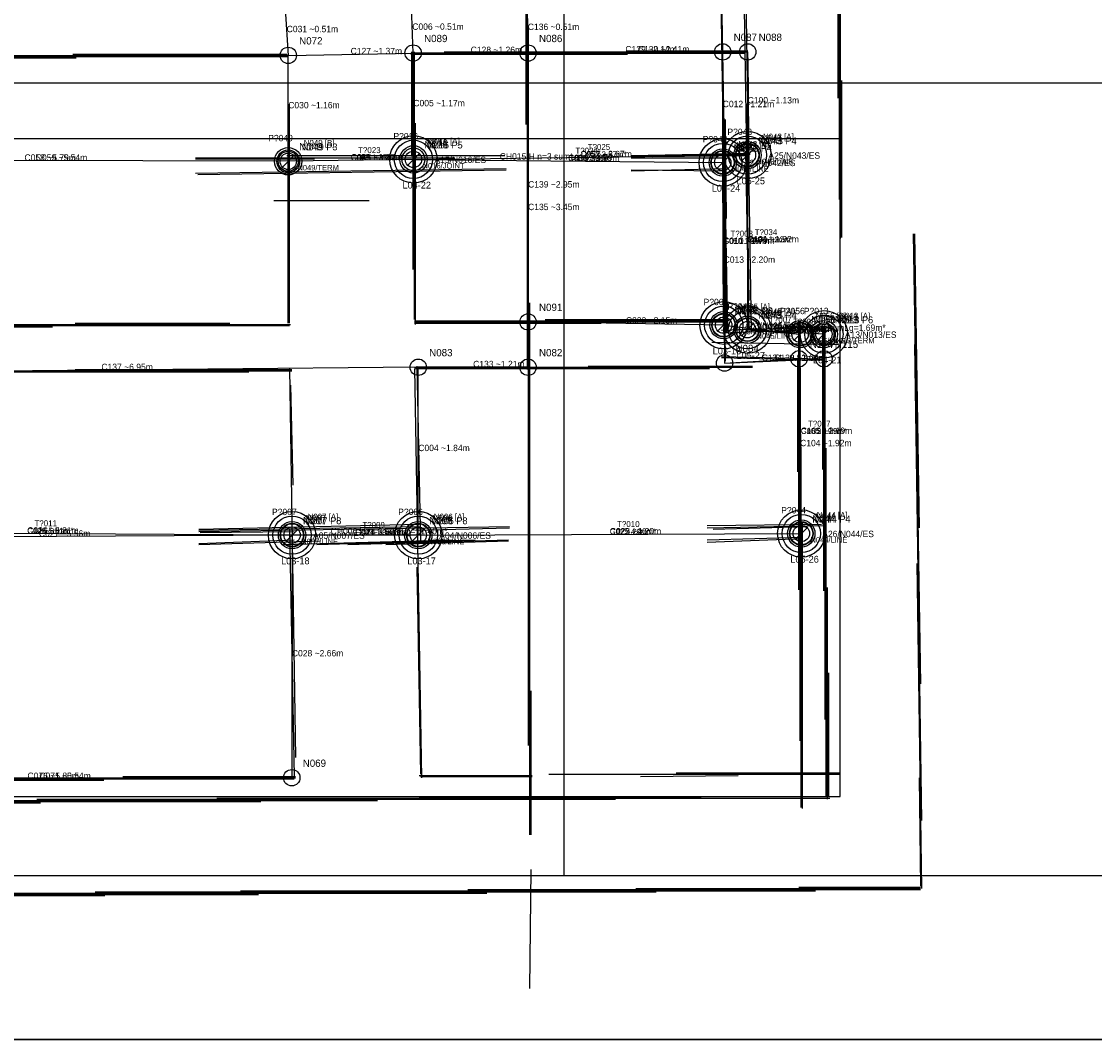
# Model space of a CAD drawing. Header units: millimetres. Extents: x 0 to 53042, y 0 to 29700.
# Tile 7 of 14: x 28806 to 40581, y 0 to 11174. Entities that reach past the tile are written whole.
import ezdxf

# ---------------------------------------------------------------- set-up
doc = ezdxf.new("R2010")
doc.units = ezdxf.units.MM
for name, color, linetype in [('00_RASTER_ORIGINALE', 8, 'Continuous'), ('S-AXIS-CAND-INF', 4, 'Continuous'), ('S-AXIS-INF', 4, 'Continuous'), ('S-CHAIN-INF', 4, 'Continuous'), ('S-CHAIN-TEXT-INF', 7, 'Continuous'), ('S-COMP-INF', 5, 'Continuous'), ('S-ELEM-ID-VER', 1, 'Continuous'), ('S-GRID-E', 4, 'Continuous'), ('S-ID-CAND-INF', 7, 'Continuous'), ('S-INF-HORIZ', 3, 'Continuous'), ('S-INF-LONG', 6, 'Continuous'), ('S-INF-VERT', 4, 'Continuous'), ('S-LOT-TEXT', 7, 'Continuous'), ('S-LOT-VER', 6, 'Continuous'), ('S-METRIC-GROUP-INF', 5, 'Continuous'), ('S-METRIC-TEXT-INF', 7, 'Continuous'), ('S-NODE-INF', 2, 'Continuous'), ('S-PIL-A-TEXT', 7, 'Continuous'), ('S-PIL-A-ZONE', 2, 'Continuous'), ('S-PIL-ID', 3, 'Continuous'), ('S-PREDOC-CONN', 3, 'Continuous'), ('S-PREDOC-DIMCHK', 6, 'Continuous'), ('S-PREDOC-ID', 7, 'Continuous'), ('S-PREDOC-NODE', 2, 'Continuous'), ('S-TOPO-EDGE-INF', 3, 'Continuous'), ('S-TOPO-NODE-INF', 2, 'Continuous'), ('S-TOPO-TEXT-INF', 7, 'Continuous'), ('S-TRACE-INF', 4, 'Continuous'), ('S-TRACE-INF-CLEAN', 4, 'Continuous'), ('S-TRACE-REJECT', 8, 'Continuous'), ('S-VERIFY-A', 1, 'Continuous'), ('S-VERIFY-B', 30, 'Continuous'), ('S-VERIFY-TEXT', 7, 'Continuous')]:
    doc.layers.add(name, color=color, linetype=linetype)
picture_1 = doc.add_image_def('image1.jpg', size_in_pixel=(4060, 2274))

msp = doc.modelspace()

# ---------------------------------------------------------------- linework, layer by layer
at = {"layer": 'S-AXIS-CAND-INF'}
for p, q in [((31700, 11311), (31733, 10801)), ((33104, 10827), (33085, 11337)), ((34365, 10827), (34358, 11333)), ((34365, 10827), (36501, 10840)), ((34365, 10827), (36775, 10840)), ((36501, 9626), (36501, 10840)), ((36772, 9707), (36775, 10840)), ((31733, 10801), (33104, 10827)), ((31733, 9639), (31733, 10801)), ((33107, 9660), (33104, 10827)), ((34365, 10827), (33104, 10827)), ((34365, 7379), (34365, 10827)), ((34365, 10827), (34365, 7876)), ((33107, 9660), (31733, 9639)), ((33107, 9660), (36772, 9707)), ((33107, 9660), (36501, 9626)), ((36772, 9707), (36772, 7791)), ((31733, 9639), (25945, 9652)), ((31733, 9639), (26193, 9652)), ((36511, 7840), (36501, 9626)), ((36501, 9626), (36521, 7425)), ((36511, 7840), (34365, 7876)), ((36511, 7840), (37350, 7741)), ((37611, 7741), (36772, 7791)), ((36772, 7791), (37350, 7741)), ((37363, 5554), (37350, 7741)), ((36521, 7425), (37337, 7471)), ((36521, 7425), (37611, 7471)), ((37363, 5554), (37337, 7471)), ((33160, 7379), (26206, 7314)), ((33160, 5536), (33160, 7379)), ((34365, 7379), (33160, 7379)), ((31775, 5536), (25963, 5570)), ((31775, 5536), (26220, 5502)), ((31775, 5536), (31772, 2873)), ((33160, 5536), (31775, 5536)), ((33160, 5536), (37363, 5554)), ((25971, 2847), (31772, 2873)), ((26233, 2847), (31772, 2873))]:
    msp.add_line(p, q, dxfattribs=at)
at = {"layer": 'S-AXIS-INF'}
for p, q in [((34760, 1800), (34760, 27900)), ((1800, 10500), (51240, 10500)), ((1800, 1800), (51240, 1800))]:
    msp.add_line(p, q, dxfattribs=at)
at = {"layer": 'S-CHAIN-INF'}
for p, q in [((33107, 9660), (31733, 9639)), ((33107, 9660), (36772, 9707)), ((33107, 9660), (36501, 9626)), ((36511, 7840), (37350, 7741)), ((37611, 7741), (36772, 7791)), ((31775, 5536), (25963, 5570)), ((33160, 5536), (31775, 5536)), ((33160, 5536), (37363, 5554))]:
    msp.add_line(p, q, dxfattribs=at)
at = {"layer": 'S-COMP-INF'}
msp.add_lwpolyline([(25783, 2667), (37791, 2667), (37791, 9887), (25783, 9887)], close=True, dxfattribs=at)
at = {"layer": 'S-GRID-E'}
msp.add_lwpolyline([(0, 0), (53042, 0), (53042, 29699), (0, 29699)], close=True, dxfattribs=at)
at = {"layer": 'S-INF-HORIZ'}
for p, q in [((35443, 10853), (36775, 10853)), ((26115, 10788), (31733, 10788)), ((29368, 10814), (31719, 10814)), ((33078, 10827), (36749, 10827)), ((30714, 9678), (33562, 9678)), ((31719, 9704), (34110, 9704)), ((35495, 9704), (36801, 9730)), ((35730, 9691), (36788, 9704)), ((30714, 9508), (34123, 9560)), ((35495, 9534), (36527, 9560)), ((35495, 9547), (36527, 9534)), ((31576, 9208), (32621, 9208)), ((34554, 7902), (36527, 7902)), ((26402, 7836), (31746, 7836)), ((29394, 7863), (31092, 7863)), ((33117, 7876), (36540, 7876)), ((36488, 7784), (37637, 7823)), ((36488, 7758), (37598, 7797)), ((36383, 7654), (37768, 7627)), ((36488, 7484), (37598, 7458)), ((26455, 7340), (31772, 7340)), ((33117, 7379), (36828, 7379)), ((30753, 5603), (33170, 5655)), ((30753, 5577), (34162, 5629)), ((36331, 5616), (37611, 5642)), ((30753, 5433), (32085, 5472)), ((31680, 5433), (33535, 5485)), ((32804, 5433), (34149, 5472)), ((36331, 5459), (37376, 5499)), ((25815, 2860), (31798, 2860)), ((29917, 2886), (31811, 2886)), ((33170, 2899), (34411, 2899)), ((34594, 2913), (37794, 2913)), ((25958, 2625), (32712, 2625)), ((30949, 2651), (37677, 2651)), ((35547, 1659), (38670, 1659)), ((26494, 1606), (33914, 1606)), ((31210, 1633), (37520, 1633))]:
    msp.add_line(p, q, dxfattribs=at)
at = {"layer": 'S-INF-LONG'}
for p, q in [((34358, 7353), (34358, 18494)), ((36449, 13622), (36553, 7771)), ((36736, 12473), (36814, 7771)), ((34371, 3226), (34371, 11115)), ((26115, 10788), (31733, 10788)), ((26402, 7836), (31746, 7836)), ((37350, 3278), (37350, 7889)), ((37624, 3513), (37624, 7823)), ((38604, 7627), (38683, 2403)), ((26455, 7340), (31772, 7340)), ((31746, 7366), (31811, 3095)), ((33117, 7366), (33196, 2873)), ((25815, 2860), (31798, 2860)), ((25958, 2625), (32712, 2625)), ((30949, 2651), (37677, 2651)), ((26494, 1606), (33914, 1606)), ((31210, 1633), (37520, 1633))]:
    msp.add_line(p, q, dxfattribs=at)
at = {"layer": 'S-INF-VERT'}
for p, q in [((34358, 7353), (34358, 18494)), ((36449, 13622), (36553, 7771)), ((36736, 12473), (36814, 7771)), ((37768, 10331), (37768, 12159)), ((37794, 8790), (37794, 11807)), ((34371, 3226), (34371, 11115)), ((33091, 9691), (33091, 10840)), ((33117, 7902), (33117, 10840)), ((31733, 7863), (31733, 10814)), ((36749, 9743), (36788, 7784)), ((36514, 8738), (36527, 7445)), ((37350, 3278), (37350, 7889)), ((37598, 6256), (37598, 7810)), ((37624, 3513), (37624, 7823)), ((38604, 7627), (38683, 2403)), ((37324, 6230), (37324, 7458)), ((31746, 7366), (31811, 3095)), ((33117, 7366), (33196, 2873)), ((33143, 7392), (33183, 5446)), ((37376, 2534), (37376, 5668)), ((31746, 5603), (31798, 2886)), ((37651, 2638), (37651, 4963)), ((34398, 2246), (34398, 3827)), ((38656, 2873), (38670, 1685)), ((34385, 562), (34398, 1868))]:
    msp.add_line(p, q, dxfattribs=at)
at = {"layer": 'S-LOT-VER'}
for centre in [(33107, 9660), (36772, 9707), (36501, 9626), (36511, 7840), (36772, 7791), (37611, 7741), (31775, 5536), (33160, 5536), (37363, 5554)]:
    msp.add_circle(centre, 260, dxfattribs=at)
at = {"layer": 'S-METRIC-GROUP-INF'}
for p, q in [((33107, 9660), (31733, 9639)), ((33107, 9660), (36501, 9626)), ((36772, 9707), (36772, 7791)), ((36511, 7840), (36501, 9626)), ((36511, 7840), (37350, 7741)), ((37611, 7741), (36772, 7791)), ((37363, 5554), (37350, 7741)), ((31775, 5536), (25963, 5570)), ((33160, 5536), (31775, 5536)), ((33160, 5536), (37363, 5554))]:
    msp.add_line(p, q, dxfattribs=at)
at = {"layer": 'S-NODE-INF'}
for centre in [(31733, 10801), (33104, 10827), (34365, 10827), (36501, 10840), (36775, 10840), (36772, 9707), (31733, 9639), (33107, 9660), (36501, 9626), (34365, 7876), (36511, 7840), (36772, 7791), (37350, 7741), (37611, 7741), (37337, 7471), (37611, 7471), (33160, 7379), (34365, 7379), (36521, 7425), (31775, 5536), (33160, 5536), (37363, 5554), (31772, 2873)]:
    msp.add_circle(centre, 90, dxfattribs=at)
at = {"layer": 'S-PIL-A-ZONE'}
for centre in [(36772, 9707), (33107, 9660), (36501, 9626), (36511, 7840), (36772, 7791), (37611, 7741), (31775, 5536), (33160, 5536), (37363, 5554)]:
    msp.add_circle(centre, 210, dxfattribs=at)
at = {"layer": 'S-PREDOC-CONN'}
for p, q in [((33107, 9660), (31733, 9639)), ((33107, 9660), (36772, 9707)), ((33107, 9660), (36501, 9626)), ((36772, 9707), (36772, 7791)), ((36511, 7840), (36501, 9626)), ((36511, 7840), (37350, 7741)), ((37611, 7741), (36772, 7791)), ((37363, 5554), (37350, 7741)), ((31775, 5536), (25963, 5570)), ((33160, 5536), (31775, 5536)), ((33160, 5536), (37363, 5554))]:
    msp.add_line(p, q, dxfattribs=at)
at = {"layer": 'S-PREDOC-DIMCHK'}
for p, q in [((36702, 9637), (36842, 9777)), ((36702, 9637), (36842, 9777)), ((31663, 9569), (31803, 9709)), ((33037, 9590), (33177, 9730)), ((33037, 9590), (33177, 9730)), ((33037, 9590), (33177, 9730)), ((36431, 9556), (36571, 9696)), ((36431, 9556), (36571, 9696)), ((36441, 7770), (36581, 7910)), ((36441, 7770), (36581, 7910)), ((36702, 7721), (36842, 7861)), ((36702, 7721), (36842, 7861)), ((37280, 7671), (37420, 7811)), ((37280, 7671), (37420, 7811)), ((37541, 7671), (37681, 7811)), ((31705, 5466), (31845, 5606)), ((31705, 5466), (31845, 5606)), ((33090, 5466), (33230, 5606)), ((33090, 5466), (33230, 5606)), ((37293, 5484), (37433, 5624)), ((37293, 5484), (37433, 5624))]:
    msp.add_line(p, q, dxfattribs=at)
at = {"layer": 'S-PREDOC-NODE'}
for centre in [(33107, 9660), (36772, 9707), (31733, 9639), (36501, 9626), (36511, 7840), (36772, 7791), (37350, 7741), (37611, 7741), (31775, 5536), (33160, 5536), (37363, 5554)]:
    msp.add_circle(centre, 125, dxfattribs=at)
at = {"layer": 'S-TOPO-EDGE-INF'}
for p, q in [((33107, 9660), (31733, 9639)), ((33107, 9660), (36772, 9707)), ((33107, 9660), (36501, 9626)), ((36772, 9707), (36772, 7791)), ((36511, 7840), (36501, 9626)), ((36511, 7840), (37350, 7741)), ((37611, 7741), (36772, 7791)), ((37363, 5554), (37350, 7741)), ((31775, 5536), (25963, 5570)), ((33160, 5536), (31775, 5536)), ((33160, 5536), (37363, 5554))]:
    msp.add_line(p, q, dxfattribs=at)
at = {"layer": 'S-TOPO-NODE-INF'}
for centre, radius in [((33107, 9660), 150), ((36772, 9707), 130), ((31733, 9639), 110), ((36501, 9626), 130), ((36511, 7840), 130), ((36772, 7791), 130), ((37350, 7741), 130), ((37611, 7741), 110), ((31775, 5536), 130), ((33160, 5536), 130), ((37363, 5554), 130)]:
    msp.add_circle(centre, radius, dxfattribs=at)
at = {"layer": 'S-TRACE-INF'}
for p, q in [((34358, 7353), (34358, 18494)), ((34345, 10044), (34345, 14288)), ((36449, 13622), (36553, 7771)), ((36736, 12473), (36814, 7771)), ((37768, 10331), (37768, 12159)), ((37781, 9221), (37781, 12146)), ((37794, 8790), (37794, 11807)), ((36475, 11728), (36540, 7758)), ((36736, 11311), (36788, 8111)), ((34371, 3226), (34371, 11115)), ((33091, 9691), (33091, 10840)), ((33104, 8450), (33104, 10840)), ((33117, 7902), (33117, 10840)), ((33444, 10840), (36592, 10840)), ((35443, 10853), (36775, 10853)), ((26115, 10788), (31733, 10788)), ((26115, 10775), (29407, 10775)), ((26611, 10801), (31733, 10801)), ((29368, 10814), (31719, 10814)), ((31733, 7863), (31733, 10814)), ((33078, 10827), (36749, 10827)), ((33078, 10814), (35456, 10814)), ((36775, 10775), (36788, 9495)), ((37807, 8803), (37807, 10527)), ((31746, 7863), (31746, 10266)), ((33130, 7849), (33130, 10057)), ((36527, 10096), (36540, 9012)), ((30714, 9678), (33562, 9678)), ((30714, 9665), (32020, 9665)), ((31719, 9704), (34110, 9704)), ((35495, 9704), (36801, 9730)), ((35495, 9691), (36801, 9717)), ((35495, 9678), (36540, 9678)), ((35730, 9691), (36788, 9704)), ((36749, 9743), (36788, 7784)), ((30714, 9508), (34123, 9560)), ((30740, 9495), (34123, 9547)), ((35495, 9534), (36527, 9560)), ((35495, 9547), (36527, 9534)), ((31576, 9208), (32621, 9208)), ((38591, 8842), (38670, 3905)), ((38604, 8842), (38656, 5616)), ((36514, 8738), (36527, 7445)), ((34385, 2246), (34385, 8085)), ((34554, 7902), (36527, 7902)), ((26141, 7823), (29146, 7823)), ((26402, 7836), (31746, 7836)), ((26820, 7849), (31759, 7849)), ((29394, 7863), (31092, 7863)), ((33117, 7889), (36540, 7889)), ((33117, 7876), (36540, 7876)), ((33117, 7863), (35168, 7863)), ((36488, 7784), (37637, 7823)), ((36488, 7758), (37598, 7797)), ((37337, 4937), (37337, 7889)), ((37350, 3278), (37350, 7889)), ((37598, 6256), (37598, 7810)), ((37611, 4924), (37611, 7810)), ((37624, 3513), (37624, 7823)), ((36383, 7654), (37768, 7627)), ((38604, 7627), (38683, 2403)), ((36488, 7497), (37585, 7471)), ((36488, 7484), (37598, 7458)), ((37324, 6230), (37324, 7458)), ((26141, 7327), (31301, 7327)), ((26455, 7340), (31772, 7340)), ((29394, 7353), (31772, 7353)), ((31746, 7366), (31811, 3095)), ((33117, 7379), (36828, 7379)), ((33117, 7366), (33196, 2873)), ((33130, 7366), (36357, 7366)), ((33143, 7392), (33183, 5446)), ((35025, 7392), (36828, 7392)), ((31759, 7183), (31785, 6086)), ((37363, 2547), (37363, 6504)), ((37637, 2664), (37637, 6491)), ((30753, 5603), (33170, 5655)), ((36331, 5642), (37585, 5655)), ((37376, 2534), (37376, 5668)), ((30753, 5577), (34162, 5629)), ((30753, 5590), (33183, 5629)), ((30766, 5564), (31798, 5577)), ((31746, 5603), (31798, 2886)), ((33130, 5590), (34162, 5616)), ((36331, 5616), (37611, 5642)), ((36396, 5603), (37428, 5629)), ((30753, 5446), (31798, 5485)), ((30753, 5433), (32085, 5472)), ((31680, 5433), (33535, 5485)), ((32046, 5433), (33784, 5485)), ((32386, 5433), (34149, 5485)), ((32804, 5433), (34149, 5472)), ((36331, 5485), (37376, 5512)), ((36331, 5459), (37376, 5499)), ((33143, 5185), (33183, 2913)), ((38630, 5224), (38683, 1659)), ((37651, 2638), (37651, 4963)), ((37664, 2664), (37664, 4023)), ((34398, 2246), (34398, 3827)), ((25815, 2860), (31798, 2860)), ((25815, 2847), (29708, 2847)), ((27905, 2873), (31811, 2873)), ((29917, 2886), (31811, 2886)), ((33170, 2899), (34411, 2899)), ((33183, 2886), (34411, 2886)), ((34594, 2913), (37794, 2913)), ((35600, 2886), (36671, 2899)), ((35991, 2926), (37794, 2926)), ((38656, 2873), (38670, 1685)), ((25945, 2599), (29015, 2599)), ((25958, 2625), (32712, 2625)), ((25971, 2612), (31432, 2612)), ((28976, 2638), (35325, 2638)), ((30949, 2651), (37677, 2651)), ((33170, 2664), (36266, 2664)), ((34385, 562), (34398, 1868)), ((35547, 1659), (38670, 1659)), ((37337, 1672), (38670, 1672)), ((24952, 1593), (31406, 1593)), ((24952, 1580), (29721, 1580)), ((26494, 1606), (33914, 1606)), ((29616, 1620), (35769, 1620)), ((31210, 1633), (37520, 1633)), ((33705, 1646), (38670, 1646))]:
    msp.add_line(p, q, dxfattribs=at)
at = {"layer": 'S-TRACE-INF-CLEAN'}
for p, q in [((34358, 7353), (34358, 18494)), ((36449, 13622), (36553, 7771)), ((36736, 12473), (36814, 7771)), ((37768, 10331), (37768, 12159)), ((37794, 8790), (37794, 11807)), ((34371, 3226), (34371, 11115)), ((33091, 9691), (33091, 10840)), ((33117, 7902), (33117, 10840)), ((35443, 10853), (36775, 10853)), ((26115, 10788), (31733, 10788)), ((29368, 10814), (31719, 10814)), ((31733, 7863), (31733, 10814)), ((33078, 10827), (36749, 10827)), ((30714, 9678), (33562, 9678)), ((31719, 9704), (34110, 9704)), ((35495, 9704), (36801, 9730)), ((35730, 9691), (36788, 9704)), ((36749, 9743), (36788, 7784)), ((30714, 9508), (34123, 9560)), ((35495, 9534), (36527, 9560)), ((35495, 9547), (36527, 9534)), ((31576, 9208), (32621, 9208)), ((36514, 8738), (36527, 7445)), ((34554, 7902), (36527, 7902)), ((26402, 7836), (31746, 7836)), ((29394, 7863), (31092, 7863)), ((33117, 7876), (36540, 7876)), ((36488, 7784), (37637, 7823)), ((36488, 7758), (37598, 7797)), ((37350, 3278), (37350, 7889)), ((37598, 6256), (37598, 7810)), ((37624, 3513), (37624, 7823)), ((36383, 7654), (37768, 7627)), ((38604, 7627), (38683, 2403)), ((36488, 7484), (37598, 7458)), ((37324, 6230), (37324, 7458)), ((26455, 7340), (31772, 7340)), ((31746, 7366), (31811, 3095)), ((33117, 7379), (36828, 7379)), ((33117, 7366), (33196, 2873)), ((33143, 7392), (33183, 5446)), ((30753, 5603), (33170, 5655)), ((37376, 2534), (37376, 5668)), ((30753, 5577), (34162, 5629)), ((31746, 5603), (31798, 2886)), ((36331, 5616), (37611, 5642)), ((30753, 5433), (32085, 5472)), ((31680, 5433), (33535, 5485)), ((32804, 5433), (34149, 5472)), ((36331, 5459), (37376, 5499)), ((37651, 2638), (37651, 4963)), ((34398, 2246), (34398, 3827)), ((25815, 2860), (31798, 2860)), ((29917, 2886), (31811, 2886)), ((33170, 2899), (34411, 2899)), ((34594, 2913), (37794, 2913)), ((38656, 2873), (38670, 1685)), ((25958, 2625), (32712, 2625)), ((30949, 2651), (37677, 2651)), ((34385, 562), (34398, 1868)), ((35547, 1659), (38670, 1659)), ((26494, 1606), (33914, 1606)), ((31210, 1633), (37520, 1633))]:
    msp.add_line(p, q, dxfattribs=at)
at = {"layer": 'S-TRACE-REJECT'}
for p, q in [((34345, 10044), (34345, 14288)), ((37781, 9221), (37781, 12146)), ((36475, 11728), (36540, 7758)), ((36736, 11311), (36788, 8111)), ((33104, 8450), (33104, 10840)), ((33444, 10840), (36592, 10840)), ((26115, 10775), (29407, 10775)), ((26611, 10801), (31733, 10801)), ((33078, 10814), (35456, 10814)), ((36775, 10775), (36788, 9495)), ((37807, 8803), (37807, 10527)), ((31746, 7863), (31746, 10266)), ((33130, 7849), (33130, 10057)), ((36527, 10096), (36540, 9012)), ((30714, 9665), (32020, 9665)), ((35495, 9691), (36801, 9717)), ((35495, 9678), (36540, 9678)), ((30740, 9495), (34123, 9547)), ((38591, 8842), (38670, 3905)), ((38604, 8842), (38656, 5616)), ((34385, 2246), (34385, 8085)), ((26141, 7823), (29146, 7823)), ((26820, 7849), (31759, 7849)), ((33117, 7889), (36540, 7889)), ((33117, 7863), (35168, 7863)), ((37337, 4937), (37337, 7889)), ((37611, 4924), (37611, 7810)), ((36488, 7497), (37585, 7471)), ((26141, 7327), (31301, 7327)), ((29394, 7353), (31772, 7353)), ((33130, 7366), (36357, 7366)), ((35025, 7392), (36828, 7392)), ((31759, 7183), (31785, 6086)), ((37363, 2547), (37363, 6504)), ((37637, 2664), (37637, 6491)), ((36331, 5642), (37585, 5655)), ((30753, 5590), (33183, 5629)), ((30766, 5564), (31798, 5577)), ((33130, 5590), (34162, 5616)), ((36396, 5603), (37428, 5629)), ((30753, 5446), (31798, 5485)), ((32046, 5433), (33784, 5485)), ((32386, 5433), (34149, 5485)), ((36331, 5485), (37376, 5512)), ((33143, 5185), (33183, 2913)), ((38630, 5224), (38683, 1659)), ((37664, 2664), (37664, 4023)), ((25815, 2847), (29708, 2847)), ((27905, 2873), (31811, 2873)), ((33183, 2886), (34411, 2886)), ((35600, 2886), (36671, 2899)), ((35991, 2926), (37794, 2926)), ((25945, 2599), (29015, 2599)), ((25971, 2612), (31432, 2612)), ((28976, 2638), (35325, 2638)), ((33170, 2664), (36266, 2664)), ((37337, 1672), (38670, 1672)), ((24952, 1593), (31406, 1593)), ((24952, 1580), (29721, 1580)), ((29616, 1620), (35769, 1620)), ((33705, 1646), (38670, 1646))]:
    msp.add_line(p, q, dxfattribs=at)
at = {"layer": 'S-VERIFY-A'}
for p, q in [((33107, 9660), (36772, 9707)), ((33107, 9660), (36501, 9626)), ((36511, 7840), (36501, 9626)), ((36511, 7840), (37350, 7741)), ((31775, 5536), (25963, 5570)), ((33160, 5536), (31775, 5536)), ((33160, 5536), (37363, 5554))]:
    msp.add_line(p, q, dxfattribs=at)
for centre in [(33107, 9660), (36501, 9626), (36772, 9707), (36511, 7840), (36772, 7791), (37611, 7741), (31775, 5536), (33160, 5536), (37363, 5554)]:
    msp.add_circle(centre, 150, dxfattribs=at)
at = {"layer": 'S-VERIFY-B'}
for p, q in [((33107, 9660), (31733, 9639)), ((36772, 9707), (36772, 7791)), ((37611, 7741), (36772, 7791)), ((36772, 7791), (37350, 7741)), ((37363, 5554), (37350, 7741))]:
    msp.add_line(p, q, dxfattribs=at)
for centre in [(31733, 9639), (37350, 7741)]:
    msp.add_circle(centre, 150, dxfattribs=at)

# ---------------------------------------------------------------- texts
at = {"layer": 'S-CHAIN-TEXT-INF'}
for s, p in [('CH015 H n=3 sumLg=8.43m*', (34054, 9658)), ('CH005 H n=2 sumLg=1.69m*', (37061, 7778)), ('CH006 H n=3 sumLg=11.40m*', (32199, 5545))]:
    msp.add_text(s, height=70, dxfattribs=at).set_placement(p)
at = {"layer": 'S-ELEM-ID-VER'}
for s, height, p in [('P?049', 70, (31513, 9859)), ('P?016', 70, (32887, 9880)), ('P?042', 70, (36281, 9846)), ('P?043', 70, (36552, 9927)), ('T?023', 65, (32500, 9729)), ('T?024', 65, (34884, 9723)), ('T?025', 65, (35019, 9764)), ('T?003', 65, (36586, 8813)), ('T?034', 65, (36852, 8829)), ('P?005', 70, (36291, 8060)), ('P?045', 70, (36552, 8011)), ('P?056', 70, (37130, 7961)), ('P?013', 70, (37391, 7961)), ('T?007', 65, (37010, 7870)), ('T?008', 65, (37272, 7846)), ('T?037', 65, (37437, 6727)), ('P?007', 70, (31555, 5756)), ('P?006', 70, (32940, 5756)), ('P?044', 70, (37143, 5774)), ('T?011', 65, (28949, 5633)), ('T?009', 65, (32547, 5616)), ('T?010', 65, (35342, 5625))]:
    msp.add_text(s, height=height, dxfattribs=at).set_placement(p)
at = {"layer": 'S-ID-CAND-INF'}
for s, height, p in [('C031 ~0.51m', 70, (31716, 11056)), ('C006 ~0.51m', 70, (33094, 11082)), ('C136 ~0.51m', 70, (34362, 11080)), ('N072', 80, (31853, 10921)), ('N089', 80, (33224, 10947)), ('N086', 80, (34485, 10947)), ('N087', 80, (36621, 10960)), ('N088', 80, (36895, 10960)), ('C127 ~1.37m', 70, (32418, 10814)), ('C128 ~1.26m', 70, (33735, 10827)), ('C129 ~2.14m', 70, (35433, 10834)), ('C130 ~2.41m', 70, (35570, 10834)), ('C030 ~1.16m', 70, (31733, 10220)), ('C005 ~1.17m', 70, (33106, 10243)), ('C012 ~1.21m', 70, (36501, 10233)), ('C100 ~1.13m', 70, (36774, 10274)), ('N043', 80, (36892, 9827)), ('N049', 80, (31853, 9759)), ('N016', 80, (33227, 9780)), ('N042', 80, (36621, 9746)), ('C058 ~5.79m', 70, (28839, 9645)), ('C059 ~5.54m', 70, (28963, 9645)), ('C055 ~1.37m', 70, (32420, 9649)), ('C056 ~3.39m', 70, (34804, 9643)), ('C057 ~3.67m', 70, (34939, 9684)), ('C139 ~2.95m', 70, (34365, 9351)), ('C135 ~3.45m', 70, (34365, 9103)), ('C010 ~1.79m', 70, (36506, 8733)), ('C101 ~1.92m', 70, (36772, 8749)), ('C013 ~2.20m', 70, (36511, 8525)), ('N091', 80, (34485, 7996)), ('N005', 80, (36631, 7960)), ('C023 ~2.15m', 70, (35438, 7858)), ('N045', 80, (36892, 7911)), ('N056', 80, (37470, 7861)), ('N013', 80, (37731, 7861)), ('C020 ~0.85m', 70, (36930, 7790)), ('C022 ~0.58m', 70, (37061, 7766)), ('C021 ~0.84m', 70, (37192, 7766)), ('N114', 80, (37457, 7591)), ('N115', 80, (37731, 7591)), ('N083', 80, (33280, 7499)), ('N082', 80, (34485, 7499)), ('N084', 80, (36641, 7545)), ('C133 ~1.21m', 70, (33762, 7379)), ('C134 ~0.82m', 70, (36929, 7448)), ('C138 ~1.09m', 70, (37066, 7448)), ('C137 ~6.95m', 70, (29683, 7347)), ('C105 ~2.19m', 70, (37357, 6647)), ('C004 ~1.84m', 70, (33160, 6458)), ('C104 ~1.92m', 70, (37350, 6512)), ('N007', 80, (31895, 5656)), ('N006', 80, (33280, 5656)), ('N044', 80, (37483, 5674)), ('C026 ~5.81m', 70, (28869, 5553)), ('C027 ~5.56m', 70, (28997, 5519)), ('C024 ~1.38m', 70, (32467, 5536)), ('C025 ~4.20m', 70, (35261, 5545)), ('C028 ~2.66m', 70, (31773, 4205)), ('N069', 80, (31892, 2993)), ('C076 ~5.80m', 70, (28872, 2860)), ('C071 ~5.54m', 70, (29002, 2860))]:
    msp.add_text(s, height=height, dxfattribs=at).set_placement(p)
at = {"layer": 'S-LOT-TEXT'}
for s, p in [('L05-25', (36652, 9387)), ('L04-22', (32987, 9340)), ('L04-24', (36381, 9306)), ('L03-16', (36391, 7520)), ('L05-27', (36652, 7471)), ('L04-21', (37491, 7421)), ('L05-26', (37243, 5234)), ('L03-18', (31655, 5216)), ('L03-17', (33040, 5216))]:
    msp.add_text(s, height=75, dxfattribs=at).set_placement(p)
at = {"layer": 'S-METRIC-TEXT-INF'}
for s, p in [('G04 1.37m*', (32420, 9649)), ('G08 3.39m*', (34804, 9643)), ('G05 1.79m*', (36506, 8733)), ('G05 1.92m*', (36772, 8749)), ('G01 0.85m*', (36930, 7790)), ('G01 0.84m*', (37192, 7766)), ('G06 2.19m*', (37357, 6647)), ('G14 5.81m*', (28869, 5553)), ('G04 1.38m*', (32467, 5536)), ('G11 4.20m*', (35262, 5545))]:
    msp.add_text(s, height=60, dxfattribs=at).set_placement(p)
at = {"layer": 'S-PIL-A-TEXT'}
for s, p in [('A15/N016/ES', (33337, 9620)), ('A24/N042/ES', (36731, 9586)), ('A25/N043/ES', (37002, 9667)), ('A03/N005/ES', (36741, 7800)), ('A27/N045/ES', (37002, 7751)), ('A13/N013/ES', (37841, 7701)), ('A05/N007/ES', (32005, 5496)), ('A04/N006/ES', (33390, 5496)), ('A26/N044/ES', (37593, 5514))]:
    msp.add_text(s, height=70, dxfattribs=at).set_placement(p)
at = {"layer": 'S-PIL-ID'}
for s, p in [('N043', (36922, 9857)), ('N016', (33257, 9810)), ('N042', (36651, 9776)), ('N005', (36661, 7990)), ('N045', (36922, 7941)), ('N013', (37761, 7891)), ('N044', (37513, 5704)), ('N007', (31925, 5686)), ('N006', (33310, 5686))]:
    msp.add_text(s, height=70, dxfattribs=at).set_placement(p)
at = {"layer": 'S-PREDOC-ID'}
for s, height, p in [('N043 P4', 75, (36922, 9827)), ('N049 P3', 75, (31883, 9759)), ('N016 P5', 75, (33257, 9780)), ('N042 P4', 75, (36651, 9746)), ('C055 1.37m*', 65, (32420, 9649)), ('C056 3.39m*', 65, (34804, 9643)), ('C057 3.67m*', 65, (34939, 9684)), ('C010 1.79m*', 65, (36506, 8733)), ('C101 1.92m*', 65, (36772, 8749)), ('N005 P8', 75, (36661, 7960)), ('N045 P4', 75, (36922, 7911)), ('N056 P3', 75, (37500, 7861)), ('N013 P6', 75, (37761, 7861)), ('C020 0.85m*', 65, (36930, 7790)), ('C021 0.84m*', 65, (37192, 7766)), ('C105 2.19m*', 65, (37357, 6647)), ('N007 P8', 75, (31925, 5656)), ('N006 P8', 75, (33310, 5656)), ('N044 P4', 75, (37513, 5674)), ('C026 5.81m*', 65, (28869, 5553)), ('C024 1.38m*', 65, (32467, 5536)), ('C025 4.20m*', 65, (35262, 5545))]:
    msp.add_text(s, height=height, dxfattribs=at).set_placement(p)
at = {"layer": 'S-TOPO-TEXT-INF'}
for s, p in [('N043/LINE', (36872, 9607)), ('N049/TERM', (31833, 9539)), ('N016/JOINT', (33207, 9560)), ('N042/LINE', (36601, 9526)), ('N005/LINE', (36611, 7740)), ('N045/LINE', (36872, 7691)), ('N056/LINE', (37450, 7641)), ('N013/TERM', (37711, 7641)), ('N007/LINE', (31875, 5436)), ('N006/LINE', (33260, 5436)), ('N044/LINE', (37463, 5454))]:
    msp.add_text(s, height=60, dxfattribs=at).set_placement(p)
at = {"layer": 'S-VERIFY-TEXT'}
for s, p in [('N016 [A]', (33277, 9830)), ('N043 [A]', (36942, 9877)), ('N049 [B]', (31903, 9809)), ('N042 [A]', (36671, 9796)), ('N005 [A]', (36681, 8010)), ('N045 [A]', (36942, 7961)), ('N056 [B]', (37520, 7911)), ('N013 [A]', (37781, 7911)), ('N007 [A]', (31945, 5706)), ('N006 [A]', (33330, 5706)), ('N044 [A]', (37533, 5724))]:
    msp.add_text(s, height=65, dxfattribs=at).set_placement(p)

# ---------------------------------------------------------------- pictures from other files: only their frames are drawn
at = {"layer": '00_RASTER_ORIGINALE'}
image = msp.add_image(picture_1, insert=(0, 0), size_in_units=(53042, 29699), dxfattribs=at)

doc.saveas('drawing.dxf')
